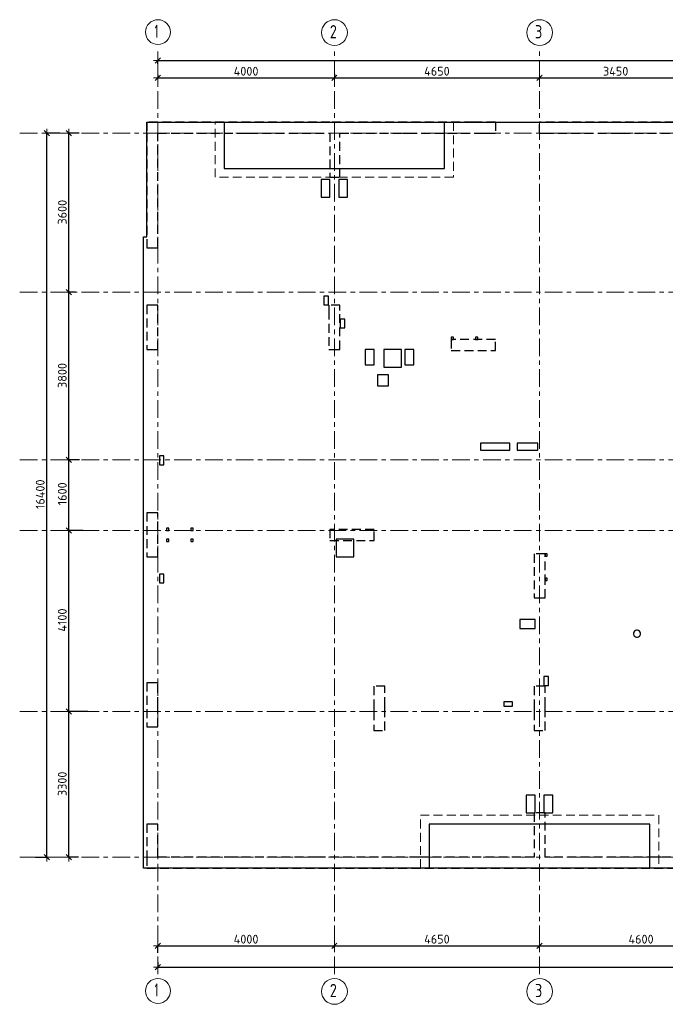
# Model space of a CAD drawing. Header units: metres. Extents: x -38 to 100, y -15 to 19.
# Tile 2 of 41: x -3 to 12, y -3 to 19. Entities that reach past the tile are written whole.
import ezdxf

# ---------------------------------------------------------------- set-up
doc = ezdxf.new("R2010")
doc.units = ezdxf.units.M
doc.header["$PDMODE"] = 65
for name, pattern in [('______11', [0.5, 0.4, -0.05, 0, -0.05]), ('______2', [0.27, 0.2, -0.07]), ('______5', [1.1, 0.8, -0.1, 0.1, -0.1])]:
    doc.linetypes.add(name, pattern=pattern)
for name, color, linetype, lineweight in [('XR$2$Осевая линия (1)', 7, '______5', 13), ('XR$2$Размерная линия (1)', 7, 'Continuous', 13), ('XR$3$Перекрытие (1)', 7, 'Continuous', 35), ('XR$3$Перекрытие (2)', 7, 'Continuous', 35), ('XR$5$Стена (1)', 7, 'Continuous', 35)]:
    doc.layers.add(name, color=color, linetype=linetype, lineweight=lineweight)
doc.styles.add('ISOCPEUR', font='txt')
doc.dimstyles.new('DIMSTYLE_2', dxfattribs={"dimtxt": 0.2, "dimasz": 0.2, "dimexe": 0, "dimexo": 0, "dimgap": 0.1, "dimtad": 2, "dimdec": 0, "dimlfac": 1000, "dimrnd": 5, "dimzin": 12, "dimdsep": 46, "dimtxsty": 'ISOCPEUR', "dimblk1": 'ALL_ML_STRICH', "dimblk2": 'ALL_ML_STRICH', "dimsah": 1, "dimcen": 0, "dimclrd": 7, "dimclre": 256, "dimclrt": 7, "dimadec": 0, "dimazin": 0, "dimtfac": 1, "dimtdec": 0, "dimtix": 1, "dimtmove": 2, "dimatfit": 3, "dimfxl": 0, "dimtzin": 0, "dimlwd": 0, "dimlwe": -3, "dimarcsym": 0})
doc.dimstyles.new('DIMSTYLE_3', dxfattribs={"dimtxt": 0.2, "dimasz": 0.2, "dimexe": 0, "dimexo": 0, "dimgap": 0.1, "dimtad": 2, "dimdec": 0, "dimlfac": 1000, "dimrnd": 5, "dimzin": 12, "dimdsep": 46, "dimtxsty": 'ISOCPEUR', "dimblk1": 'ALL_ML_STRICH', "dimblk2": 'ALL_ML_STRICH', "dimsah": 1, "dimcen": 0, "dimclrd": 7, "dimclre": 256, "dimclrt": 7, "dimadec": 0, "dimazin": 0, "dimtfac": 1, "dimtdec": 0, "dimtix": 1, "dimtmove": 2, "dimatfit": 3, "dimfxl": 0, "dimtzin": 0, "dimlwd": 0, "dimlwe": -3, "dimarcsym": 0})

# ---------------------------------------------------------------- blocks, each defined once
blk = doc.blocks.new('ALL_ML_STRICH')
at = {"color": 0, "linetype": 'ByBlock', "lineweight": -2}
for p, q in [((-1, 0), (0.5, 0)), ((-0.3, -0.3), (0.3, 0.3)), ((0, -0.5), (0, 0.5))]:
    blk.add_line(p, q, dxfattribs=at)
blk = doc.blocks.new('*D5')
at = {"layer": 'DEFPOINTS', "color": 7, "linetype": 'Continuous', "lineweight": 13, "transparency": 33554687}
for p in [(0.5, -2.009), (0.5, -2.152), (4.5, -2.043)]:
    blk.add_point(p, dxfattribs=at)
at = {"layer": 'XR$2$Размерная линия (1)', "color": 9, "linetype": 'Continuous', "lineweight": -2, "true_color": 0xc7c7c7, "transparency": 33554687}
for p, q in [((0.5, -2.172), (0.5, -2.009)), ((4.5, -2.063), (4.5, -2.009))]:
    blk.add_line(p, q, dxfattribs=at)
at = {"layer": 'XR$2$Размерная линия (1)', "color": 7, "linetype": 'Continuous', "lineweight": -2, "transparency": 33554687}
blk.add_line((0.5, -2.009), (4.5, -2.009), dxfattribs=at)
at = {"layer": 'XR$2$Размерная линия (1)', "color": 7, "linetype": 'Continuous', "lineweight": 13, "transparency": 33554687, "xscale": 0.2, "yscale": 0.2, "zscale": 0.2, "rotation": 180}
blk.add_blockref('ALL_ML_STRICH', (0.5, -2.009), dxfattribs=at)
at = {"layer": 'XR$2$Размерная линия (1)', "color": 7, "linetype": 'Continuous', "lineweight": 13, "transparency": 33554687, "xscale": 0.2, "yscale": 0.2, "zscale": 0.2}
blk.add_blockref('ALL_ML_STRICH', (4.5, -2.009), dxfattribs=at)
at = {"layer": 'XR$2$Размерная линия (1)', "color": 7, "linetype": 'Continuous', "lineweight": 13, "transparency": 33554687, "insert": (2.5, -1.859), "char_height": 0.2, "width": 0.8, "attachment_point": 5, "style": 'ISOCPEUR'}
blk.add_mtext('\\A1;{4000}', dxfattribs=at)
blk = doc.blocks.new('*D6')
at = {"layer": 'DEFPOINTS', "color": 7, "linetype": 'Continuous', "lineweight": 13, "transparency": 33554687}
for p in [(4.5, -2.009), (4.5, -2.043), (9.15, -2.043)]:
    blk.add_point(p, dxfattribs=at)
at = {"layer": 'XR$2$Размерная линия (1)', "color": 9, "linetype": 'Continuous', "lineweight": -2, "true_color": 0xc7c7c7, "transparency": 33554687}
for p, q in [((4.5, -2.063), (4.5, -2.009)), ((9.15, -2.063), (9.15, -2.009))]:
    blk.add_line(p, q, dxfattribs=at)
at = {"layer": 'XR$2$Размерная линия (1)', "color": 7, "linetype": 'Continuous', "lineweight": -2, "transparency": 33554687}
blk.add_line((4.5, -2.009), (9.15, -2.009), dxfattribs=at)
at = {"layer": 'XR$2$Размерная линия (1)', "color": 7, "linetype": 'Continuous', "lineweight": 13, "transparency": 33554687, "xscale": 0.2, "yscale": 0.2, "zscale": 0.2, "rotation": 180}
blk.add_blockref('ALL_ML_STRICH', (4.5, -2.009), dxfattribs=at)
at = {"layer": 'XR$2$Размерная линия (1)', "color": 7, "linetype": 'Continuous', "lineweight": 13, "transparency": 33554687, "xscale": 0.2, "yscale": 0.2, "zscale": 0.2}
blk.add_blockref('ALL_ML_STRICH', (9.15, -2.009), dxfattribs=at)
at = {"layer": 'XR$2$Размерная линия (1)', "color": 7, "linetype": 'Continuous', "lineweight": 13, "transparency": 33554687, "insert": (6.825, -1.859), "char_height": 0.2, "width": 0.8, "attachment_point": 5, "style": 'ISOCPEUR'}
blk.add_mtext('\\A1;{4650}', dxfattribs=at)
blk = doc.blocks.new('*D7')
at = {"layer": 'DEFPOINTS', "color": 7, "linetype": 'Continuous', "lineweight": 13, "transparency": 33554687}
for p in [(9.15, -2.009), (9.15, -2.043), (13.75, -2.043)]:
    blk.add_point(p, dxfattribs=at)
at = {"layer": 'XR$2$Размерная линия (1)', "color": 9, "linetype": 'Continuous', "lineweight": -2, "true_color": 0xc7c7c7, "transparency": 33554687}
for p, q in [((9.15, -2.063), (9.15, -2.009)), ((13.75, -2.063), (13.75, -2.009))]:
    blk.add_line(p, q, dxfattribs=at)
at = {"layer": 'XR$2$Размерная линия (1)', "color": 7, "linetype": 'Continuous', "lineweight": -2, "transparency": 33554687}
blk.add_line((9.15, -2.009), (13.75, -2.009), dxfattribs=at)
at = {"layer": 'XR$2$Размерная линия (1)', "color": 7, "linetype": 'Continuous', "lineweight": 13, "transparency": 33554687, "xscale": 0.2, "yscale": 0.2, "zscale": 0.2, "rotation": 180}
blk.add_blockref('ALL_ML_STRICH', (9.15, -2.009), dxfattribs=at)
at = {"layer": 'XR$2$Размерная линия (1)', "color": 7, "linetype": 'Continuous', "lineweight": 13, "transparency": 33554687, "xscale": 0.2, "yscale": 0.2, "zscale": 0.2}
blk.add_blockref('ALL_ML_STRICH', (13.75, -2.009), dxfattribs=at)
at = {"layer": 'XR$2$Размерная линия (1)', "color": 7, "linetype": 'Continuous', "lineweight": 13, "transparency": 33554687, "insert": (11.45, -1.859), "char_height": 0.2, "width": 0.8, "attachment_point": 5, "style": 'ISOCPEUR'}
blk.add_mtext('\\A1;{4600}', dxfattribs=at)
blk = doc.blocks.new('*D18')
at = {"layer": 'DEFPOINTS', "color": 7, "linetype": 'Continuous', "lineweight": 13, "transparency": 33554687}
for p in [(0.5, -2.363), (61.6, -2.4), (0.5, -2.49)]:
    blk.add_point(p, dxfattribs=at)
at = {"layer": 'XR$2$Размерная линия (1)', "color": 9, "linetype": 'Continuous', "lineweight": -2, "true_color": 0xc7c7c7, "transparency": 33554687}
for p, q in [((0.5, -2.383), (0.5, -2.49)), ((61.6, -2.42), (61.6, -2.49))]:
    blk.add_line(p, q, dxfattribs=at)
at = {"layer": 'XR$2$Размерная линия (1)', "color": 7, "linetype": 'Continuous', "lineweight": -2, "transparency": 33554687}
blk.add_line((0.5, -2.49), (61.6, -2.49), dxfattribs=at)
at = {"layer": 'XR$2$Размерная линия (1)', "color": 7, "linetype": 'Continuous', "lineweight": 13, "transparency": 33554687, "xscale": 0.2, "yscale": 0.2, "zscale": 0.2, "rotation": 180}
blk.add_blockref('ALL_ML_STRICH', (0.5, -2.49), dxfattribs=at)
at = {"layer": 'XR$2$Размерная линия (1)', "color": 7, "linetype": 'Continuous', "lineweight": 13, "transparency": 33554687, "xscale": 0.2, "yscale": 0.2, "zscale": 0.2}
blk.add_blockref('ALL_ML_STRICH', (61.6, -2.49), dxfattribs=at)
at = {"layer": 'XR$2$Размерная линия (1)', "color": 7, "linetype": 'Continuous', "lineweight": 13, "transparency": 33554687, "insert": (31.1, -2.34), "char_height": 0.2, "width": 1, "attachment_point": 5, "style": 'ISOCPEUR'}
blk.add_mtext('\\A1;{61100}', dxfattribs=at)
blk = doc.blocks.new('*D19')
at = {"layer": 'DEFPOINTS', "color": 7, "linetype": 'Continuous', "lineweight": 13, "transparency": 33554687}
for p in [(0.5, 18.043), (0.5, 17.947), (61.6, 17.12)]:
    blk.add_point(p, dxfattribs=at)
at = {"layer": 'XR$2$Размерная линия (1)', "color": 9, "linetype": 'Continuous', "lineweight": -2, "true_color": 0xc7c7c7, "transparency": 33554687}
for p, q in [((0.5, 17.967), (0.5, 18.043)), ((61.6, 17.14), (61.6, 18.043))]:
    blk.add_line(p, q, dxfattribs=at)
at = {"layer": 'XR$2$Размерная линия (1)', "color": 7, "linetype": 'Continuous', "lineweight": -2, "transparency": 33554687}
blk.add_line((0.5, 18.043), (61.6, 18.043), dxfattribs=at)
at = {"layer": 'XR$2$Размерная линия (1)', "color": 7, "linetype": 'Continuous', "lineweight": 13, "transparency": 33554687, "xscale": 0.2, "yscale": 0.2, "zscale": 0.2, "rotation": 180}
blk.add_blockref('ALL_ML_STRICH', (0.5, 18.043), dxfattribs=at)
at = {"layer": 'XR$2$Размерная линия (1)', "color": 7, "linetype": 'Continuous', "lineweight": 13, "transparency": 33554687, "xscale": 0.2, "yscale": 0.2, "zscale": 0.2}
blk.add_blockref('ALL_ML_STRICH', (61.6, 18.043), dxfattribs=at)
at = {"layer": 'XR$2$Размерная линия (1)', "color": 7, "linetype": 'Continuous', "lineweight": 13, "transparency": 33554687, "insert": (31.1, 18.193), "char_height": 0.2, "width": 1, "attachment_point": 5, "style": 'ISOCPEUR'}
blk.add_mtext('\\A1;{61100}', dxfattribs=at)
blk = doc.blocks.new('*D20')
at = {"layer": 'DEFPOINTS', "color": 7, "linetype": 'Continuous', "lineweight": 13, "transparency": 33554687}
for p in [(0.5, 17.74), (0.5, 17.653), (4.5, 17.761)]:
    blk.add_point(p, dxfattribs=at)
at = {"layer": 'XR$2$Размерная линия (1)', "color": 9, "linetype": 'Continuous', "lineweight": -2, "true_color": 0xc7c7c7, "transparency": 33554687}
for p, q in [((0.5, 17.72), (0.5, 17.653)), ((4.5, 17.741), (4.5, 17.653))]:
    blk.add_line(p, q, dxfattribs=at)
at = {"layer": 'XR$2$Размерная линия (1)', "color": 7, "linetype": 'Continuous', "lineweight": -2, "transparency": 33554687}
blk.add_line((0.5, 17.653), (4.5, 17.653), dxfattribs=at)
at = {"layer": 'XR$2$Размерная линия (1)', "color": 7, "linetype": 'Continuous', "lineweight": 13, "transparency": 33554687, "xscale": 0.2, "yscale": 0.2, "zscale": 0.2, "rotation": 180}
blk.add_blockref('ALL_ML_STRICH', (0.5, 17.653), dxfattribs=at)
at = {"layer": 'XR$2$Размерная линия (1)', "color": 7, "linetype": 'Continuous', "lineweight": 13, "transparency": 33554687, "xscale": 0.2, "yscale": 0.2, "zscale": 0.2}
blk.add_blockref('ALL_ML_STRICH', (4.5, 17.653), dxfattribs=at)
at = {"layer": 'XR$2$Размерная линия (1)', "color": 7, "linetype": 'Continuous', "lineweight": 13, "transparency": 33554687, "insert": (2.5, 17.803), "char_height": 0.2, "width": 0.8, "attachment_point": 5, "style": 'ISOCPEUR'}
blk.add_mtext('\\A1;{4000}', dxfattribs=at)
blk = doc.blocks.new('*D21')
at = {"layer": 'DEFPOINTS', "color": 7, "linetype": 'Continuous', "lineweight": 13, "transparency": 33554687}
for p in [(4.5, 17.761), (4.5, 17.653), (9.15, 17.696)]:
    blk.add_point(p, dxfattribs=at)
at = {"layer": 'XR$2$Размерная линия (1)', "color": 9, "linetype": 'Continuous', "lineweight": -2, "true_color": 0xc7c7c7, "transparency": 33554687}
for p, q in [((4.5, 17.741), (4.5, 17.653)), ((9.15, 17.676), (9.15, 17.653))]:
    blk.add_line(p, q, dxfattribs=at)
at = {"layer": 'XR$2$Размерная линия (1)', "color": 7, "linetype": 'Continuous', "lineweight": -2, "transparency": 33554687}
blk.add_line((4.5, 17.653), (9.15, 17.653), dxfattribs=at)
at = {"layer": 'XR$2$Размерная линия (1)', "color": 7, "linetype": 'Continuous', "lineweight": 13, "transparency": 33554687, "xscale": 0.2, "yscale": 0.2, "zscale": 0.2, "rotation": 180}
blk.add_blockref('ALL_ML_STRICH', (4.5, 17.653), dxfattribs=at)
at = {"layer": 'XR$2$Размерная линия (1)', "color": 7, "linetype": 'Continuous', "lineweight": 13, "transparency": 33554687, "xscale": 0.2, "yscale": 0.2, "zscale": 0.2}
blk.add_blockref('ALL_ML_STRICH', (9.15, 17.653), dxfattribs=at)
at = {"layer": 'XR$2$Размерная линия (1)', "color": 7, "linetype": 'Continuous', "lineweight": 13, "transparency": 33554687, "insert": (6.825, 17.803), "char_height": 0.2, "width": 0.8, "attachment_point": 5, "style": 'ISOCPEUR'}
blk.add_mtext('\\A1;{4650}', dxfattribs=at)
blk = doc.blocks.new('*D22')
at = {"layer": 'DEFPOINTS', "color": 7, "linetype": 'Continuous', "lineweight": 13, "transparency": 33554687}
for p in [(9.15, 17.696), (9.15, 17.653), (12.6, 17.631)]:
    blk.add_point(p, dxfattribs=at)
at = {"layer": 'XR$2$Размерная линия (1)', "color": 9, "linetype": 'Continuous', "lineweight": -2, "true_color": 0xc7c7c7, "transparency": 33554687}
for p, q in [((9.15, 17.676), (9.15, 17.653)), ((12.6, 17.651), (12.6, 17.653))]:
    blk.add_line(p, q, dxfattribs=at)
at = {"layer": 'XR$2$Размерная линия (1)', "color": 7, "linetype": 'Continuous', "lineweight": -2, "transparency": 33554687}
blk.add_line((9.15, 17.653), (12.6, 17.653), dxfattribs=at)
at = {"layer": 'XR$2$Размерная линия (1)', "color": 7, "linetype": 'Continuous', "lineweight": 13, "transparency": 33554687, "xscale": 0.2, "yscale": 0.2, "zscale": 0.2, "rotation": 180}
blk.add_blockref('ALL_ML_STRICH', (9.15, 17.653), dxfattribs=at)
at = {"layer": 'XR$2$Размерная линия (1)', "color": 7, "linetype": 'Continuous', "lineweight": 13, "transparency": 33554687, "xscale": 0.2, "yscale": 0.2, "zscale": 0.2}
blk.add_blockref('ALL_ML_STRICH', (12.6, 17.653), dxfattribs=at)
at = {"layer": 'XR$2$Размерная линия (1)', "color": 7, "linetype": 'Continuous', "lineweight": 13, "transparency": 33554687, "insert": (10.875, 17.803), "char_height": 0.2, "width": 0.8, "attachment_point": 5, "style": 'ISOCPEUR'}
blk.add_mtext('\\A1;{3450}', dxfattribs=at)
blk = doc.blocks.new('*D33')
at = {"layer": 'DEFPOINTS', "color": 7, "linetype": 'Continuous', "lineweight": 13, "transparency": 33554687}
for p in [(-1.699, 16.4), (-2.294, 0), (-2.015, 0)]:
    blk.add_point(p, dxfattribs=at)
at = {"layer": 'XR$2$Размерная линия (1)', "color": 9, "linetype": 'Continuous', "lineweight": -2, "true_color": 0xc7c7c7, "transparency": 33554687}
for p, q in [((-1.719, 16.4), (-2.015, 16.4)), ((-2.274, 0), (-2.015, 0))]:
    blk.add_line(p, q, dxfattribs=at)
at = {"layer": 'XR$2$Размерная линия (1)', "color": 7, "linetype": 'Continuous', "lineweight": -2, "transparency": 33554687}
blk.add_line((-2.015, 0), (-2.015, 16.4), dxfattribs=at)
at = {"layer": 'XR$2$Размерная линия (1)', "color": 7, "linetype": 'Continuous', "lineweight": 13, "transparency": 33554687, "xscale": 0.2, "yscale": 0.2, "zscale": 0.2}
for p, rotation in [((-2.015, 16.4), 90), ((-2.015, 0), 270)]:
    blk.add_blockref('ALL_ML_STRICH', p, dxfattribs=dict(at, rotation=rotation))
at = {"layer": 'XR$2$Размерная линия (1)', "color": 7, "linetype": 'Continuous', "lineweight": 13, "transparency": 33554687, "insert": (-2.165, 8.22), "char_height": 0.2, "width": 1, "attachment_point": 5, "rotation": 90, "style": 'ISOCPEUR'}
blk.add_mtext('\\A1;{16400}', dxfattribs=at)
blk = doc.blocks.new('*D34')
at = {"layer": 'DEFPOINTS', "color": 7, "linetype": 'Continuous', "lineweight": 13, "transparency": 33554687}
for p in [(-1.064, 3.3), (-1.515, 0), (-1.28, 0)]:
    blk.add_point(p, dxfattribs=at)
at = {"layer": 'XR$2$Размерная линия (1)', "color": 9, "linetype": 'Continuous', "lineweight": -2, "true_color": 0xc7c7c7, "transparency": 33554687}
for p, q in [((-1.084, 3.3), (-1.515, 3.3)), ((-1.3, 0), (-1.515, 0))]:
    blk.add_line(p, q, dxfattribs=at)
at = {"layer": 'XR$2$Размерная линия (1)', "color": 7, "linetype": 'Continuous', "lineweight": -2, "transparency": 33554687}
blk.add_line((-1.515, 0), (-1.515, 3.3), dxfattribs=at)
at = {"layer": 'XR$2$Размерная линия (1)', "color": 7, "linetype": 'Continuous', "lineweight": 13, "transparency": 33554687, "xscale": 0.2, "yscale": 0.2, "zscale": 0.2}
for p, rotation in [((-1.515, 3.3), 90), ((-1.515, 0), 270)]:
    blk.add_blockref('ALL_ML_STRICH', p, dxfattribs=dict(at, rotation=rotation))
at = {"layer": 'XR$2$Размерная линия (1)', "color": 7, "linetype": 'Continuous', "lineweight": 13, "transparency": 33554687, "insert": (-1.665, 1.66), "char_height": 0.2, "width": 0.8, "attachment_point": 5, "rotation": 90, "style": 'ISOCPEUR'}
blk.add_mtext('\\A1;{3300}', dxfattribs=at)
blk = doc.blocks.new('*D35')
at = {"layer": 'DEFPOINTS', "color": 7, "linetype": 'Continuous', "lineweight": 13, "transparency": 33554687}
for p in [(-1.172, 7.4), (-1.515, 3.3), (-1.064, 3.3)]:
    blk.add_point(p, dxfattribs=at)
at = {"layer": 'XR$2$Размерная линия (1)', "color": 9, "linetype": 'Continuous', "lineweight": -2, "true_color": 0xc7c7c7, "transparency": 33554687}
for p, q in [((-1.192, 7.4), (-1.515, 7.4)), ((-1.084, 3.3), (-1.515, 3.3))]:
    blk.add_line(p, q, dxfattribs=at)
at = {"layer": 'XR$2$Размерная линия (1)', "color": 7, "linetype": 'Continuous', "lineweight": -2, "transparency": 33554687}
blk.add_line((-1.515, 3.3), (-1.515, 7.4), dxfattribs=at)
at = {"layer": 'XR$2$Размерная линия (1)', "color": 7, "linetype": 'Continuous', "lineweight": 13, "transparency": 33554687, "xscale": 0.2, "yscale": 0.2, "zscale": 0.2}
for p, rotation in [((-1.515, 7.4), 90), ((-1.515, 3.3), 270)]:
    blk.add_blockref('ALL_ML_STRICH', p, dxfattribs=dict(at, rotation=rotation))
at = {"layer": 'XR$2$Размерная линия (1)', "color": 7, "linetype": 'Continuous', "lineweight": 13, "transparency": 33554687, "insert": (-1.665, 5.37), "char_height": 0.2, "width": 0.8, "attachment_point": 5, "rotation": 90, "style": 'ISOCPEUR'}
blk.add_mtext('\\A1;{4100}', dxfattribs=at)
blk = doc.blocks.new('*D36')
at = {"layer": 'DEFPOINTS', "color": 7, "linetype": 'Continuous', "lineweight": 13, "transparency": 33554687}
for p in [(-1.253, 9), (-1.515, 7.4), (-1.172, 7.4)]:
    blk.add_point(p, dxfattribs=at)
at = {"layer": 'XR$2$Размерная линия (1)', "color": 9, "linetype": 'Continuous', "lineweight": -2, "true_color": 0xc7c7c7, "transparency": 33554687}
for p, q in [((-1.273, 9), (-1.515, 9)), ((-1.192, 7.4), (-1.515, 7.4))]:
    blk.add_line(p, q, dxfattribs=at)
at = {"layer": 'XR$2$Размерная линия (1)', "color": 7, "linetype": 'Continuous', "lineweight": -2, "transparency": 33554687}
blk.add_line((-1.515, 7.4), (-1.515, 9), dxfattribs=at)
at = {"layer": 'XR$2$Размерная линия (1)', "color": 7, "linetype": 'Continuous', "lineweight": 13, "transparency": 33554687, "xscale": 0.2, "yscale": 0.2, "zscale": 0.2}
for p, rotation in [((-1.515, 9), 90), ((-1.515, 7.4), 270)]:
    blk.add_blockref('ALL_ML_STRICH', p, dxfattribs=dict(at, rotation=rotation))
at = {"layer": 'XR$2$Размерная линия (1)', "color": 7, "linetype": 'Continuous', "lineweight": 13, "transparency": 33554687, "insert": (-1.665, 8.23), "char_height": 0.2, "width": 0.8, "attachment_point": 5, "rotation": 90, "style": 'ISOCPEUR'}
blk.add_mtext('\\A1;{1600}', dxfattribs=at)
blk = doc.blocks.new('*D37')
at = {"layer": 'DEFPOINTS', "color": 7, "linetype": 'Continuous', "lineweight": 13, "transparency": 33554687}
for p in [(-1.347, 12.8), (-1.515, 9), (-1.253, 9)]:
    blk.add_point(p, dxfattribs=at)
at = {"layer": 'XR$2$Размерная линия (1)', "color": 9, "linetype": 'Continuous', "lineweight": -2, "true_color": 0xc7c7c7, "transparency": 33554687}
for p, q in [((-1.367, 12.8), (-1.515, 12.8)), ((-1.273, 9), (-1.515, 9))]:
    blk.add_line(p, q, dxfattribs=at)
at = {"layer": 'XR$2$Размерная линия (1)', "color": 7, "linetype": 'Continuous', "lineweight": -2, "transparency": 33554687}
blk.add_line((-1.515, 9), (-1.515, 12.8), dxfattribs=at)
at = {"layer": 'XR$2$Размерная линия (1)', "color": 7, "linetype": 'Continuous', "lineweight": 13, "transparency": 33554687, "xscale": 0.2, "yscale": 0.2, "zscale": 0.2}
for p, rotation in [((-1.515, 12.8), 90), ((-1.515, 9), 270)]:
    blk.add_blockref('ALL_ML_STRICH', p, dxfattribs=dict(at, rotation=rotation))
at = {"layer": 'XR$2$Размерная линия (1)', "color": 7, "linetype": 'Continuous', "lineweight": 13, "transparency": 33554687, "insert": (-1.665, 10.91), "char_height": 0.2, "width": 0.8, "attachment_point": 5, "rotation": 90, "style": 'ISOCPEUR'}
blk.add_mtext('\\A1;{3800}', dxfattribs=at)
blk = doc.blocks.new('*D38')
at = {"layer": 'DEFPOINTS', "color": 7, "linetype": 'Continuous', "lineweight": 13, "transparency": 33554687}
for p in [(-1.26, 16.4), (-1.515, 12.8), (-1.347, 12.8)]:
    blk.add_point(p, dxfattribs=at)
at = {"layer": 'XR$2$Размерная линия (1)', "color": 9, "linetype": 'Continuous', "lineweight": -2, "true_color": 0xc7c7c7, "transparency": 33554687}
for p, q in [((-1.28, 16.4), (-1.515, 16.4)), ((-1.367, 12.8), (-1.515, 12.8))]:
    blk.add_line(p, q, dxfattribs=at)
at = {"layer": 'XR$2$Размерная линия (1)', "color": 7, "linetype": 'Continuous', "lineweight": -2, "transparency": 33554687}
blk.add_line((-1.515, 12.8), (-1.515, 16.4), dxfattribs=at)
at = {"layer": 'XR$2$Размерная линия (1)', "color": 7, "linetype": 'Continuous', "lineweight": 13, "transparency": 33554687, "xscale": 0.2, "yscale": 0.2, "zscale": 0.2}
for p, rotation in [((-1.515, 16.4), 90), ((-1.515, 12.8), 270)]:
    blk.add_blockref('ALL_ML_STRICH', p, dxfattribs=dict(at, rotation=rotation))
at = {"layer": 'XR$2$Размерная линия (1)', "color": 7, "linetype": 'Continuous', "lineweight": 13, "transparency": 33554687, "insert": (-1.665, 14.61), "char_height": 0.2, "width": 0.8, "attachment_point": 5, "rotation": 90, "style": 'ISOCPEUR'}
blk.add_mtext('\\A1;{3600}', dxfattribs=at)

msp = doc.modelspace()

# ---------------------------------------------------------------- linework, layer by layer
at = {"layer": 'XR$2$Осевая линия (1)', "color": 253, "linetype": '______11', "lineweight": 13, "true_color": 0xa0a0a0, "transparency": 33554687}
for p, q in [((0.5, -2.65), (0.5, 18.35)), ((4.5, -2.65), (4.5, 18.35)), ((9.15, -2.65), (9.15, 18.35)), ((-2.63, 16.4), (62.6, 16.4)), ((-2.63, 12.8), (62.6, 12.8)), ((-2.63, 9), (62.6, 9)), ((-2.63, 7.4), (62.6, 7.4)), ((-2.63, 3.3), (62.6, 3.3)), ((-2.63, 0), (62.6, 0))]:
    msp.add_line(p, q, dxfattribs=at)
at = {"layer": 'XR$2$Осевая линия (1)', "color": 7, "linetype": 'Continuous', "lineweight": 13, "transparency": 33554687}
for centre, radius in [((0.5019, 18.6886), 0.2819), ((4.5024, 18.6781), 0.2924), ((9.1524, 18.6781), 0.2924), ((0.5019, -3.0314), 0.2819), ((4.5024, -3.0419), 0.2924), ((9.1524, -3.0419), 0.2924)]:
    msp.add_circle(centre, radius, dxfattribs=at)
at = {"layer": 'XR$3$Перекрытие (1)', "color": 7, "linetype": 'Continuous', "lineweight": 25, "transparency": 33554687}
for p, q in [((0.25, 14.05), (0.25, 16.65)), ((0.25, 16.65), (2, 16.65)), ((2, 16.65), (2, 15.6)), ((7, 15.6), (7, 16.65)), ((7, 16.65), (16.3, 16.65)), ((2, 15.6), (7, 15.6)), ((4.2, 15.35), (4.2, 14.95)), ((4.4, 15.35), (4.2, 15.35)), ((4.4, 14.95), (4.4, 15.35)), ((4.6, 15.35), (4.6, 14.95)), ((4.8, 15.35), (4.6, 15.35)), ((4.8, 14.95), (4.8, 15.35)), ((4.2, 14.95), (4.4, 14.95)), ((4.6, 14.95), (4.8, 14.95)), ((0.175, -0.25), (0.175, 14.05)), ((0.175, 14.05), (0.25, 14.05)), ((4.265, 12.71), (4.265, 12.51)), ((4.365, 12.71), (4.265, 12.71)), ((4.265, 12.51), (4.365, 12.51)), ((4.365, 12.51), (4.365, 12.71)), ((4.635, 12.19), (4.635, 11.99)), ((4.735, 12.19), (4.635, 12.19)), ((4.735, 11.99), (4.735, 12.19)), ((4.635, 11.99), (4.735, 11.99)), ((7.1499, 11.775), (7.1499, 11.725)), ((7.1999, 11.775), (7.1499, 11.775)), ((7.1499, 11.725), (7.1999, 11.725)), ((7.1999, 11.725), (7.1999, 11.775)), ((7.6999, 11.775), (7.6999, 11.725)), ((7.7499, 11.775), (7.6999, 11.775)), ((7.6999, 11.725), (7.7499, 11.725)), ((7.7499, 11.725), (7.7499, 11.775)), ((5.2, 11.5), (5.2, 11.15)), ((5.4, 11.5), (5.2, 11.5)), ((5.4, 11.15), (5.4, 11.5)), ((5.62, 11.5), (5.62, 11.1)), ((6.02, 11.5), (5.62, 11.5)), ((6.02, 11.1), (6.02, 11.5)), ((6.1, 11.5), (6.1, 11.15)), ((6.3, 11.5), (6.1, 11.5)), ((6.3, 11.15), (6.3, 11.5)), ((5.2, 11.15), (5.4, 11.15)), ((5.62, 11.1), (6.02, 11.1)), ((6.1, 11.15), (6.3, 11.15)), ((5.48, 10.925), (5.48, 10.675)), ((5.73, 10.925), (5.48, 10.925)), ((5.73, 10.675), (5.73, 10.925)), ((5.48, 10.675), (5.73, 10.675)), ((7.815, 9.38), (7.815, 9.22)), ((8.475, 9.38), (7.815, 9.38)), ((8.475, 9.22), (8.475, 9.38)), ((8.645, 9.38), (8.645, 9.22)), ((9.115, 9.38), (8.645, 9.38)), ((9.115, 9.22), (9.115, 9.38)), ((7.815, 9.22), (8.475, 9.22)), ((8.645, 9.22), (9.115, 9.22)), ((0.535, 9.09), (0.535, 8.89)), ((0.635, 9.09), (0.535, 9.09)), ((0.635, 8.89), (0.635, 9.09)), ((0.535, 8.89), (0.635, 8.89)), ((0.7, 7.45), (0.7, 7.4)), ((0.75, 7.45), (0.7, 7.45)), ((0.7, 7.4), (0.75, 7.4)), ((0.75, 7.4), (0.75, 7.45)), ((1.25, 7.45), (1.25, 7.4)), ((1.3, 7.45), (1.25, 7.45)), ((1.25, 7.4), (1.3, 7.4)), ((1.3, 7.4), (1.3, 7.45)), ((0.7, 7.2), (0.7, 7.15)), ((0.75, 7.2), (0.7, 7.2)), ((0.7, 7.15), (0.75, 7.15)), ((0.75, 7.15), (0.75, 7.2)), ((1.25, 7.2), (1.25, 7.15)), ((1.3, 7.2), (1.25, 7.2)), ((1.25, 7.15), (1.3, 7.15)), ((1.3, 7.15), (1.3, 7.2)), ((4.54, 7.2), (4.54, 6.8)), ((4.94, 7.2), (4.54, 7.2)), ((4.94, 6.8), (4.94, 7.2)), ((4.54, 6.8), (4.94, 6.8)), ((9.275, 6.87), (9.275, 6.82)), ((9.325, 6.87), (9.275, 6.87)), ((9.275, 6.82), (9.325, 6.82)), ((9.325, 6.82), (9.325, 6.87)), ((0.535, 6.41), (0.535, 6.21)), ((0.635, 6.41), (0.535, 6.41)), ((0.635, 6.21), (0.635, 6.41)), ((9.275, 6.32), (9.275, 6.27)), ((9.325, 6.32), (9.275, 6.32)), ((9.275, 6.27), (9.325, 6.27)), ((9.325, 6.27), (9.325, 6.32)), ((0.535, 6.21), (0.635, 6.21)), ((8.7, 5.38), (8.7, 5.18)), ((9.05, 5.38), (8.7, 5.38)), ((9.05, 5.18), (9.05, 5.38)), ((8.7, 5.18), (9.05, 5.18)), ((11.3217, 5.132), (11.3013, 5.1171)), ((11.3457, 5.1398), (11.3217, 5.132)), ((11.3709, 5.1398), (11.3457, 5.1398)), ((11.3949, 5.132), (11.3709, 5.1398)), ((11.4153, 5.1171), (11.3949, 5.132)), ((11.2864, 5.0967), (11.2786, 5.0727)), ((11.2786, 5.0727), (11.2786, 5.0475)), ((11.2786, 5.0475), (11.2864, 5.0235)), ((11.3013, 5.1171), (11.2864, 5.0967)), ((11.2864, 5.0235), (11.3013, 5.003)), ((11.3013, 5.003), (11.3217, 4.9882)), ((11.3217, 4.9882), (11.3457, 4.9804)), ((11.3457, 4.9804), (11.3709, 4.9804)), ((11.3709, 4.9804), (11.3949, 4.9882)), ((11.3949, 4.9882), (11.4153, 5.003)), ((11.4302, 5.0967), (11.4153, 5.1171)), ((11.4153, 5.003), (11.4302, 5.0235)), ((11.438, 5.0727), (11.4302, 5.0967)), ((11.4302, 5.0235), (11.438, 5.0475)), ((11.438, 5.0475), (11.438, 5.0727)), ((9.25, 4.0881), (9.25, 3.8881)), ((9.35, 4.0881), (9.25, 4.0881)), ((9.35, 3.8881), (9.35, 4.0881)), ((9.25, 3.8881), (9.35, 3.8881)), ((8.3403, 3.521), (8.3403, 3.421)), ((8.5403, 3.521), (8.3403, 3.521)), ((8.3403, 3.421), (8.5403, 3.421)), ((8.5403, 3.421), (8.5403, 3.521)), ((8.85, 1.4), (8.85, 1)), ((9.05, 1.4), (8.85, 1.4)), ((9.05, 1), (9.05, 1.4)), ((9.25, 1.4), (9.25, 1)), ((9.45, 1.4), (9.25, 1.4)), ((9.45, 1), (9.45, 1.4)), ((8.85, 1), (9.05, 1)), ((9.25, 1), (9.45, 1)), ((6.65, 0.7499), (6.65, -0.25)), ((11.65, 0.7498), (6.65, 0.7499)), ((11.65, -0.25), (11.65, 0.7498)), ((6.65, -0.25), (0.175, -0.25)), ((16.95, -0.25), (11.65, -0.25))]:
    msp.add_line(p, q, dxfattribs=at)
at = {"layer": 'XR$3$Перекрытие (2)', "color": 7, "linetype": '______2', "lineweight": 18, "transparency": 33554687}
for p, q in [((1.8, 15.4), (1.8, 16.65)), ((7.2, 16.65), (7.2, 15.4)), ((7.2, 15.4), (1.8, 15.4)), ((6.45, -0.25), (6.45, 0.95)), ((6.45, 0.95), (11.85, 0.95)), ((11.85, 0.95), (11.85, -0.25))]:
    msp.add_line(p, q, dxfattribs=at)
at = {"layer": 'XR$3$Перекрытие (2)', "color": 7, "linetype": 'Continuous', "lineweight": 25, "transparency": 33554687}
for p, q in [((2, 16.65), (7, 16.65)), ((11.65, -0.25), (6.65, -0.25))]:
    msp.add_line(p, q, dxfattribs=at)
at = {"layer": 'XR$5$Стена (1)', "color": 253, "linetype": '______2', "lineweight": -3, "true_color": 0xa0a0a0, "transparency": 33554687}
for p, q in [((4.4, 16.65), (0.25, 16.65)), ((0.25, 16.65), (0.25, 16.4)), ((7.65, 16.65), (4.4, 16.65)), ((7.65, 16.65), (7.85, 16.65)), ((7.85, 16.65), (7.65, 16.65)), ((8.15, 16.65), (7.85, 16.65)), ((8.15, 16.65), (8.15, 16.4)), ((9.15, 16.4), (9.15, 16.65)), ((14.2896, 16.65), (9.15, 16.65)), ((0.25, 16.4), (0.25, 13.8)), ((0.5, 13.82), (0.5, 16.4)), ((0.5, 16.4), (2.45, 16.4)), ((2.45, 16.4), (2.57, 16.4)), ((2.57, 16.4), (4.4, 16.4)), ((4.4, 16.4), (4.4, 15.4)), ((4.625, 15.4), (4.625, 16.4)), ((4.625, 16.4), (6.055, 16.4)), ((6.055, 16.4), (6.175, 16.4)), ((6.175, 16.4), (7.83, 16.4)), ((7.83, 16.4), (7.95, 16.4)), ((7.95, 16.4), (8.15, 16.4)), ((9.15, 16.4), (9.27, 16.4)), ((9.27, 16.4), (10.88, 16.4)), ((10.88, 16.4), (11, 16.4)), ((11, 16.4), (12.475, 16.4)), ((4.4, 15.4), (4.52, 15.4)), ((4.4, 15.4), (4.625, 15.4)), ((0.25, 13.8), (0.37, 13.8)), ((0.37, 13.8), (0.5, 13.8)), ((0.5, 13.8), (0.5, 13.82)), ((0.37, 12.5), (0.25, 12.5)), ((0.25, 12.5), (0.25, 11.5)), ((0.5, 12.5), (0.37, 12.5)), ((0.5, 12.38), (0.5, 12.5)), ((4.375, 12.5), (4.375, 12.38)), ((4.625, 12.5), (4.375, 12.5)), ((4.625, 12.38), (4.625, 12.5)), ((0.5, 11.5), (0.5, 12.38)), ((4.375, 12.38), (4.375, 11.5)), ((4.625, 11.5), (4.625, 12.38)), ((8.1499, 11.725), (7.1499, 11.725)), ((7.1499, 11.725), (7.1499, 11.475)), ((8.1499, 11.475), (8.1499, 11.725)), ((0.25, 11.5), (0.37, 11.5)), ((0.37, 11.5), (0.5, 11.5)), ((4.375, 11.5), (4.625, 11.5)), ((4.505, 11.5), (4.625, 11.5)), ((7.1499, 11.475), (8.1499, 11.475)), ((0.37, 7.7999), (0.25, 7.7999)), ((0.25, 7.7999), (0.25, 6.7999)), ((0.5, 7.7999), (0.37, 7.7999)), ((0.5, 6.7999), (0.5, 7.7999)), ((5.4, 7.425), (4.4, 7.425)), ((4.4, 7.425), (4.4, 7.175)), ((5.4, 7.175), (5.4, 7.425)), ((4.4, 7.175), (5.4, 7.175)), ((0.25, 6.7999), (0.37, 6.7999)), ((0.37, 6.7999), (0.5, 6.7999)), ((9.025, 6.87), (9.025, 5.87)), ((9.275, 6.87), (9.025, 6.87)), ((9.275, 6.2), (9.275, 6.87)), ((9.275, 5.87), (9.275, 6.2)), ((9.025, 5.87), (9.155, 5.87)), ((9.155, 5.87), (9.175, 5.87)), ((9.175, 5.87), (9.275, 5.87)), ((0.37, 3.95), (0.25, 3.95)), ((0.25, 3.95), (0.25, 2.95)), ((0.5, 3.95), (0.37, 3.95)), ((0.5, 3.42), (0.5, 3.95)), ((5.645, 3.87), (5.395, 3.87)), ((5.395, 3.87), (5.395, 3.42)), ((5.645, 3.42), (5.645, 3.87)), ((9.025, 3.87), (9.025, 3.42)), ((9.275, 3.87), (9.025, 3.87)), ((9.275, 3.42), (9.275, 3.87)), ((0.5, 3.3), (0.5, 3.42)), ((5.395, 3.42), (5.395, 3.3)), ((5.645, 3.3), (5.645, 3.42)), ((9.025, 3.42), (9.025, 3.3)), ((9.275, 3.3), (9.275, 3.42)), ((0.5, 2.95), (0.5, 3.3)), ((5.395, 3.3), (5.395, 2.87)), ((5.645, 2.87), (5.645, 3.3)), ((9.025, 3.3), (9.025, 2.87)), ((9.275, 2.87), (9.275, 3.3)), ((0.25, 2.95), (0.37, 2.95)), ((0.37, 2.95), (0.5, 2.95)), ((5.395, 2.87), (5.645, 2.87)), ((9.025, 2.87), (9.105, 2.87)), ((9.025, 2.87), (9.275, 2.87)), ((9.275, 1), (9.025, 1)), ((9.275, 1), (9.025, 1)), ((9.025, 1), (9.025, 0)), ((9.275, 0), (9.275, 1)), ((0.37, 0.75), (0.25, 0.75)), ((0.25, 0.75), (0.25, 0)), ((0.5, 0.75), (0.37, 0.75)), ((0.5, 0), (0.5, 0.75)), ((0.25, 0), (0.25, -0.25)), ((2.2, 0), (0.5, 0)), ((2.32, 0), (2.2, 0)), ((4.1, 0), (2.32, 0)), ((4.22, 0), (4.1, 0)), ((6.3998, 0), (4.22, 0)), ((6.5198, 0), (6.3998, 0)), ((9.025, 0), (6.5198, 0)), ((11.7802, 0), (9.275, 0)), ((11.9002, 0), (11.7802, 0)), ((13.625, 0), (11.9002, 0)), ((0.25, -0.25), (9.05, -0.25)), ((9.05, -0.25), (19.35, -0.25))]:
    msp.add_line(p, q, dxfattribs=at)

# ---------------------------------------------------------------- texts
at = {"layer": 'XR$2$Осевая линия (1)', "color": 7, "linetype": 'Continuous', "lineweight": 13, "transparency": 33554687, "char_height": 0.3, "attachment_point": 7, "style": 'ISOCPEUR'}
for s, insert, width in [('\\W0.56;1', (0.4269, 18.5581), 0.233333), ('\\W0.78;2', (4.3974, 18.5476), 0.326407), ('\\W0.78;3', (9.0474, 18.5476), 0.326407), ('\\W0.56;1', (0.4269, -3.1619), 0.233333), ('\\W0.78;2', (4.3974, -3.1724), 0.326407), ('\\W0.78;3', (9.0474, -3.1724), 0.326407)]:
    msp.add_mtext(s, dxfattribs=dict(at, insert=insert, width=width))

# ---------------------------------------------------------------- dimensions: what is measured, and where the dimension line sits
at = {"layer": 'XR$2$Размерная линия (1)', "color": 7, "linetype": 'Continuous', "lineweight": 13, "transparency": 33554687}
for base, p1, p2, dimstyle, picture, middle in [((61.6, 18.0429), (0.5, 17.9668), (61.6, 17.1397), 'DIMSTYLE_3', '*D19', (31.1, 18.1929)), ((4.5, 17.6528), (0.5, 17.7195), (4.5, 17.7412), 'DIMSTYLE_3', '*D20', (2.5, 17.8028)), ((9.15, 17.6528), (4.5, 17.7412), (9.15, 17.6762), 'DIMSTYLE_3', '*D21', (6.825, 17.8028)), ((12.6, 17.6528), (9.15, 17.6762), (12.6, 17.6512), 'DIMSTYLE_3', '*D22', (10.875, 17.8028)), ((4.5, -2.009), (0.5, -2.1715), (4.5, -2.0632), 'DIMSTYLE_2', '*D5', (2.5, -1.859)), ((9.15, -2.009), (4.5, -2.0632), (9.15, -2.0632), 'DIMSTYLE_3', '*D6', (6.825, -1.859)), ((13.75, -2.009), (9.15, -2.0632), (13.75, -2.0632), 'DIMSTYLE_3', '*D7', (11.45, -1.859)), ((61.6, -2.4901), (0.5, -2.3833), (61.6, -2.4201), 'DIMSTYLE_3', '*D18', (31.1, -2.3401))]:
    dim = msp.add_linear_dim(base=base, p1=p1, p2=p2, dimstyle=dimstyle, override={"dimpost": '<>', "dimclrd": 7, "dimclre": 9, "dimclrt": 7, "dimlwd": 0, "dimlwe": 65533}, dxfattribs=at)
    dim.commit()
    dim.dimension.update_dxf_attribs({"geometry": picture, "text_midpoint": middle, "dimtype": 160})
for base, p1, p2, picture, middle in [((-2.0153, 16.4), (-2.2738, 0), (-1.7186, 16.4), '*D33', (-2.1653, 8.22)), ((-1.5153, 16.4), (-1.3672, 12.8), (-1.2805, 16.4), '*D38', (-1.6653, 14.61)), ((-1.5153, 12.8), (-1.2732, 9), (-1.3672, 12.8), '*D37', (-1.6653, 10.91)), ((-1.5153, 9), (-1.1919, 7.4), (-1.2732, 9), '*D36', (-1.6653, 8.23)), ((-1.5153, 7.4), (-1.0835, 3.3), (-1.1919, 7.4), '*D35', (-1.6653, 5.37)), ((-1.5153, 3.3), (-1.3003, 0), (-1.0835, 3.3), '*D34', (-1.6653, 1.66))]:
    dim = msp.add_linear_dim(base=base, p1=p1, p2=p2, angle=90, dimstyle='DIMSTYLE_3', override={"dimpost": '<>', "dimclrd": 7, "dimclre": 9, "dimclrt": 7, "dimlwd": 0, "dimlwe": 65533}, dxfattribs=at)
    dim.commit()
    dim.dimension.update_dxf_attribs({"geometry": picture, "text_midpoint": middle, "dimtype": 160})

doc.saveas('drawing.dxf')
